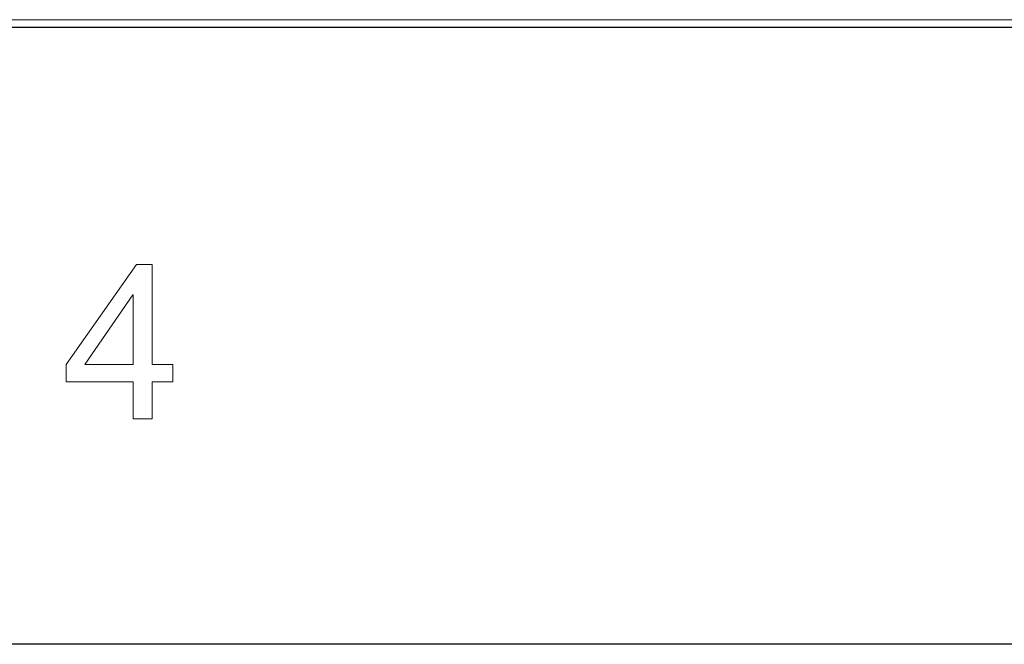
# Model space of a CAD drawing. Header units: millimetres. Extents: x 3489 to 4105, y -1201 to -766.
# Tile 3 of 55: x 3744 to 3777, y -1201 to -1180. Entities that reach past the tile are written whole.
import ezdxf

# ---------------------------------------------------------------- set-up
doc = ezdxf.new("R2010")
doc.units = ezdxf.units.MM

msp = doc.modelspace()

# ---------------------------------------------------------------- linework, layer by layer
at = {"color": 7, "lineweight": 13}
msp.add_line((3692.885, -1180.074), (3777.694, -1180.074), dxfattribs=at)
at = {"color": 7, "lineweight": 25}
for p, q in [((3510.097, -1180.322), (4084.422, -1180.322)), ((4105.158, -1201.058), (3489.361, -1201.058))]:
    msp.add_line(p, q, dxfattribs=at)
at = {"color": 7, "lineweight": 13}
for points in [[(3749.458, -1192.24), (3748.757, -1192.24), (3748.757, -1193.478), (3748.121, -1193.478), (3748.121, -1192.24), (3745.875, -1192.24), (3745.875, -1191.653), (3748.234, -1188.294), (3748.757, -1188.294), (3748.757, -1191.653), (3749.458, -1191.653)], [(3748.121, -1191.653), (3748.121, -1189.312), (3748.107, -1189.312), (3746.498, -1191.653)]]:
    msp.add_lwpolyline(points, close=True, dxfattribs=at)

doc.saveas('drawing.dxf')
